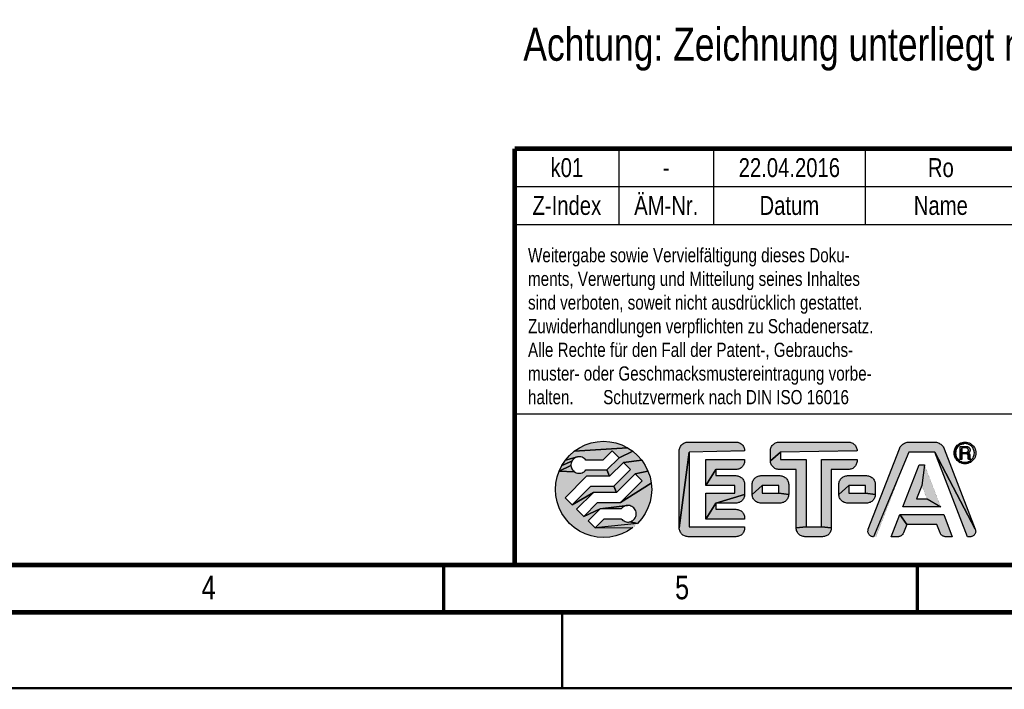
# Model space of a CAD drawing. Extents: x 0 to 420, y 0 to 297.
# Tile 7 of 29: x 173 to 277, y 0 to 71. Entities that reach past the tile are written whole.
import ezdxf

# ---------------------------------------------------------------- set-up
doc = ezdxf.new("R2010")
doc.units = 0
doc.header["$LTSCALE"] = 23.1
for name, color, linetype in [('T-EM12D-TIO-DXF_CONTINUOUS_LINE', 7, 'CONTINUOUS'), ('T-EM12D-TIO-XXX_DXF_FORMAT', 7, 'CONTINUOUS'), ('T-EM12D-TIO-XXX_DXF_TEXT', 7, 'CONTINUOUS')]:
    doc.layers.add(name, color=color, linetype=linetype)
doc.styles.get("Standard").update_dxf_attribs({"font": 'txt', "width": 0.8})

# ---------------------------------------------------------------- blocks, each defined once
blk = doc.blocks.new('FRM-LOGO_BL3', base_point=(251.5, 21))
at = {"layer": 'T-EM12D-TIO-DXF_CONTINUOUS_LINE', "linetype": 'CONTINUOUS'}
for points in [[(234.38, 26.08), (235.04, 26.04), (235.69, 25.91), (236.32, 25.69), (236.92, 25.4), (231.29, 25.03), (231.84, 25.4), (232.43, 25.69), (233.06, 25.91), (233.72, 26.04)], [(243.21, 25.99), (243.3, 26), (248.35, 26), (248.45, 25.99), (248.55, 25.98), (248.64, 25.95), (248.73, 25.92), (248.82, 25.88), (248.9, 25.82), (248.97, 25.76), (249.04, 25.69), (249.1, 25.62), (249.16, 25.54), (249.2, 25.45), (249.23, 25.36), (249.26, 25.27), (249.27, 25.17), (249.28, 25.07), (243.43, 24.95), (242.38, 16.92), (242.38, 25.07), (242.38, 25.17), (242.4, 25.27), (242.42, 25.36), (242.46, 25.45), (242.5, 25.54), (242.56, 25.62), (242.62, 25.69), (242.69, 25.76), (242.76, 25.82), (242.84, 25.88), (242.93, 25.92), (243.02, 25.95), (243.11, 25.98)], [(252.83, 25.99), (252.93, 26), (260.23, 26), (260.33, 25.99), (260.42, 25.98), (260.51, 25.95), (260.61, 25.92), (260.69, 25.88), (260.77, 25.82), (260.85, 25.76), (260.92, 25.69), (260.98, 25.62), (261.03, 25.54), (261.07, 25.45), (261.11, 25.36), (261.13, 25.27), (261.15, 25.17), (261.15, 25.07), (253.05, 24.95), (252, 24.02), (252, 25.07), (252.01, 25.17), (252.02, 25.27), (252.05, 25.36), (252.08, 25.45), (252.13, 25.54), (252.18, 25.62), (252.24, 25.69), (252.31, 25.76), (252.39, 25.82), (252.47, 25.88), (252.55, 25.92), (252.64, 25.95), (252.74, 25.98)], [(266.55, 26), (266.65, 26), (269.32, 26), (269.43, 26), (269.53, 25.98), (269.63, 25.96), (269.72, 25.93), (269.82, 25.88), (269.9, 25.83), (269.99, 25.78), (270.07, 25.71), (270.14, 25.64), (270.2, 25.56), (270.26, 25.48), (270.31, 25.39), (270.35, 25.3), (273.64, 16.78), (269.36, 24.95), (266.62, 24.95), (262.88, 16), (262.81, 16), (262.75, 16.01), (262.68, 16.03), (262.62, 16.06), (262.57, 16.09), (262.51, 16.13), (262.47, 16.17), (262.42, 16.22), (262.39, 16.28), (262.35, 16.34), (262.33, 16.4), (262.31, 16.46), (262.3, 16.52), (262.3, 16.59), (262.31, 16.66), (262.32, 16.72), (262.34, 16.78), (265.63, 25.3), (265.67, 25.39), (265.72, 25.48), (265.78, 25.56), (265.84, 25.64), (265.91, 25.71), (265.99, 25.78), (266.07, 25.83), (266.16, 25.88), (266.26, 25.93), (266.35, 25.96), (266.45, 25.98)], [(272.55, 26), (272.7, 25.99), (272.85, 25.96), (272.99, 25.91), (273.12, 25.85), (273.25, 25.76), (273.36, 25.66), (273.46, 25.55), (273.55, 25.43), (273.61, 25.29), (273.66, 25.15), (273.69, 25), (273.7, 24.85), (273.69, 24.7), (273.66, 24.55), (273.61, 24.41), (273.55, 24.28), (273.46, 24.15), (273.36, 24.04), (273.25, 23.94), (272.81, 23.89), (272.93, 23.94), (273.04, 23.99), (273.15, 24.06), (273.25, 24.15), (273.33, 24.25), (273.41, 24.35), (273.46, 24.47), (273.51, 24.59), (273.53, 24.72), (273.54, 24.85), (273.53, 24.98), (273.51, 25.11), (273.46, 25.23), (273.41, 25.34), (273.33, 25.45), (273.25, 25.55), (273.15, 25.64), (273.04, 25.71), (272.93, 25.76), (272.81, 25.81), (272.68, 25.83), (272.55, 25.84), (272.42, 25.83), (271.85, 25.76), (271.97, 25.85), (272.11, 25.91), (272.25, 25.96), (272.4, 25.99)], [(235.27, 25.06), (234.31, 24.1), (232.5, 24.1), (232.42, 24.19), (232.33, 24.28), (232.22, 24.34), (232.11, 24.4), (231.99, 24.43), (231.87, 24.45), (231.74, 24.45), (231.62, 24.43), (230.35, 24.09), (230.79, 24.59), (231.29, 25.03), (236.92, 25.4), (237.47, 25.03), (236.01, 24.32)], [(237.97, 24.59), (238.41, 24.09), (236.48, 23.85), (235.02, 22.38), (234.74, 23.05), (236.01, 24.32), (237.47, 25.03)], [(271.76, 25.45), (271.69, 25.34), (271.63, 25.23), (271.59, 25.11), (271.57, 24.98), (271.56, 24.85), (271.41, 24.7), (271.4, 24.85), (271.41, 25), (271.44, 25.15), (271.49, 25.29), (271.55, 25.43), (271.85, 25.55)], [(272.17, 25.76), (272.05, 25.71), (271.95, 25.64), (271.85, 25.55), (271.55, 25.43), (271.64, 25.55), (271.74, 25.66), (271.85, 25.76), (272.42, 25.83), (272.29, 25.81)], [(272.23, 25.38), (272.05, 24.16), (272.05, 25.54), (272.71, 25.54), (272.76, 25.54), (272.8, 25.53), (272.85, 25.51), (272.89, 25.49), (272.94, 25.46), (272.97, 25.43), (273, 25.4), (273.03, 25.35), (273.05, 25.31), (273.07, 25.27), (273.08, 25.22), (273.09, 25.17), (273.08, 25.12), (273.07, 25.07), (273.06, 25.02), (273.04, 24.98), (273.01, 24.94), (272.98, 24.9), (272.71, 24.91), (272.74, 24.92), (272.76, 24.93), (272.79, 24.94), (272.82, 24.96), (272.84, 24.98), (272.86, 25), (272.88, 25.03), (272.89, 25.06), (272.9, 25.09), (272.91, 25.12), (272.91, 25.15), (272.91, 25.18), (272.9, 25.21), (272.89, 25.24), (272.88, 25.26), (272.86, 25.29), (272.84, 25.31), (272.82, 25.33), (272.79, 25.35), (272.76, 25.36), (272.74, 25.37), (272.71, 25.38), (272.68, 25.38)], [(272.68, 24.91), (272.71, 24.91), (272.98, 24.9), (272.23, 24.75), (272.23, 24.16), (272.05, 24.16), (272.23, 25.38), (272.23, 24.91)], [(230.93, 23.64), (230.93, 23.51), (229.69, 22.94), (229.98, 23.54), (231.04, 23.99), (230.98, 23.88), (230.95, 23.76)], [(231.1, 24.1), (231.04, 23.99), (229.98, 23.54), (230.35, 24.09), (231.62, 24.43), (231.5, 24.39), (231.38, 24.34), (231.28, 24.28), (231.19, 24.19)], [(238.41, 24.09), (238.78, 23.54), (239.07, 22.94), (237.7, 22.63), (235.73, 20.67), (235.45, 21.33), (237.23, 23.1), (236.48, 23.85)], [(249.28, 17.05), (249.28, 16.92), (249.27, 16.83), (249.26, 16.73), (249.23, 16.64), (249.2, 16.55), (249.16, 16.46), (249.1, 16.38), (249.04, 16.31), (248.97, 16.24), (248.9, 16.18), (248.82, 16.12), (248.73, 16.08), (248.64, 16.05), (248.55, 16.02), (248.45, 16.01), (248.35, 16), (243.3, 16), (243.21, 16.01), (243.11, 16.02), (243.02, 16.05), (242.93, 16.08), (242.84, 16.12), (242.76, 16.18), (242.69, 16.24), (242.62, 16.31), (242.56, 16.38), (242.5, 16.46), (242.46, 16.55), (242.42, 16.64), (242.4, 16.73), (242.38, 16.83), (242.38, 16.92), (243.43, 24.95), (243.43, 17.05)], [(248.45, 23.11), (248.35, 23.1), (246.23, 23.1), (245.18, 21.4), (245.18, 24.15), (249.28, 24.15), (249.28, 24.02), (249.27, 23.93), (249.26, 23.83), (249.23, 23.74), (249.2, 23.65), (249.16, 23.56), (249.1, 23.48), (249.04, 23.41), (248.97, 23.34), (248.9, 23.28), (248.82, 23.22), (248.73, 23.18), (248.64, 23.15), (248.55, 23.12)], [(255.78, 24.15), (255.78, 17.05), (254.73, 16.92), (254.73, 23.1), (252.93, 23.1), (252.83, 23.11), (252.74, 23.12), (252.64, 23.15), (252.55, 23.18), (252.47, 23.22), (252.39, 23.28), (252.31, 23.34), (252.24, 23.41), (252.18, 23.48), (252.13, 23.56), (252.08, 23.65), (252.05, 23.74), (252.02, 23.83), (252.01, 23.93), (252, 24.02), (253.05, 24.95), (253.05, 24.15)], [(260.33, 23.11), (260.23, 23.1), (258.43, 23.1), (258.43, 16.92), (257.38, 17.05), (257.38, 24.15), (261.15, 24.15), (261.15, 24.02), (261.15, 23.93), (261.13, 23.83), (261.11, 23.74), (261.07, 23.65), (261.03, 23.56), (260.98, 23.48), (260.92, 23.41), (260.85, 23.34), (260.77, 23.28), (260.69, 23.22), (260.61, 23.18), (260.51, 23.15), (260.42, 23.12)], [(273.17, 16), (273.1, 16), (272.81, 16), (269.36, 24.95), (273.64, 16.78), (273.66, 16.72), (273.67, 16.66), (273.68, 16.59), (273.67, 16.52), (273.66, 16.46), (273.65, 16.4), (273.62, 16.34), (273.59, 16.28), (273.56, 16.22), (273.51, 16.17), (273.46, 16.13), (273.41, 16.09), (273.35, 16.06), (273.29, 16.03), (273.23, 16.01)], [(271.57, 24.72), (271.59, 24.59), (271.63, 24.47), (271.69, 24.35), (271.76, 24.25), (271.64, 24.15), (271.55, 24.28), (271.49, 24.41), (271.44, 24.55), (271.41, 24.7), (271.56, 24.85)], [(271.85, 24.15), (271.95, 24.06), (272.05, 23.99), (272.17, 23.94), (271.97, 23.85), (271.85, 23.94), (271.74, 24.04), (271.64, 24.15), (271.76, 24.25)], [(272.55, 23.86), (272.68, 23.87), (273.25, 23.94), (273.12, 23.85), (272.99, 23.79), (272.85, 23.74), (272.7, 23.71), (272.55, 23.7), (272.4, 23.71), (272.25, 23.74), (272.11, 23.79), (271.97, 23.85), (272.17, 23.94), (272.29, 23.89), (272.42, 23.87)], [(272.23, 24.75), (272.98, 24.9), (272.95, 24.87), (272.91, 24.84), (272.92, 24.83), (272.94, 24.82), (272.96, 24.81), (272.98, 24.79), (272.99, 24.78), (273.01, 24.76), (273.02, 24.75), (273.03, 24.73), (273.04, 24.71), (273.05, 24.69), (273.05, 24.67), (273.06, 24.64), (273.06, 24.62), (273.07, 24.29), (273.07, 24.28), (272.9, 24.27), (272.9, 24.29), (272.88, 24.57), (272.88, 24.59), (272.88, 24.61), (272.87, 24.63), (272.87, 24.64), (272.86, 24.66), (272.85, 24.68), (272.83, 24.69), (272.82, 24.71), (272.8, 24.72), (272.79, 24.73), (272.77, 24.74), (272.75, 24.74), (272.73, 24.75), (272.71, 24.75), (272.69, 24.75)], [(273.08, 24.27), (273.08, 24.26), (272.9, 24.24), (272.9, 24.27), (273.07, 24.28)], [(273.08, 24.25), (273.09, 24.24), (272.9, 24.22), (272.9, 24.24), (273.08, 24.26)], [(273.1, 24.23), (273.1, 24.22), (272.91, 24.2), (272.9, 24.22), (273.09, 24.24), (273.09, 24.24)], [(273.12, 24.21), (273.12, 24.2), (272.91, 24.18), (272.91, 24.2), (273.1, 24.22), (273.11, 24.21)], [(273.14, 24.19), (273.14, 24.16), (272.92, 24.16), (272.91, 24.18), (273.12, 24.2), (273.13, 24.2)], [(232.42, 22.96), (232.5, 23.05), (234.74, 23.05), (235.02, 22.38), (232.59, 22.38), (230.32, 20.11), (231.06, 19.37), (233.3, 20.67), (231.53, 18.9), (232.28, 18.15), (234.01, 18.95), (232.75, 17.68), (233.49, 16.94), (237.47, 16.97), (236.92, 16.6), (236.32, 16.31), (235.69, 16.09), (235.04, 15.96), (234.38, 15.92), (233.72, 15.96), (233.06, 16.09), (232.43, 16.31), (231.84, 16.6), (231.29, 16.97), (230.79, 17.41), (230.35, 17.91), (229.98, 18.46), (229.69, 19.06), (229.47, 19.69), (229.34, 20.34), (229.3, 21), (229.34, 21.66), (229.47, 22.31), (229.69, 22.94), (231.28, 22.87), (231.38, 22.81), (231.5, 22.76), (231.62, 22.72), (231.74, 22.7), (231.87, 22.7), (231.99, 22.72), (232.11, 22.75), (232.22, 22.81), (232.33, 22.87)], [(231.19, 22.96), (231.28, 22.87), (229.69, 22.94), (230.93, 23.51), (230.95, 23.39), (230.98, 23.27), (231.04, 23.16), (231.1, 23.05)], [(239.07, 22.94), (239.29, 22.31), (239.42, 21.66), (236.17, 19.62), (238.44, 21.89), (237.7, 22.63)], [(249.28, 21.52), (249.28, 20.47), (246.23, 19.55), (245.18, 17.85), (245.18, 20.6), (248.23, 20.6), (248.23, 21.4), (245.18, 21.4), (246.23, 23.1), (246.23, 22.45), (248.35, 22.45), (248.45, 22.44), (248.55, 22.43), (248.64, 22.4), (248.73, 22.37), (248.82, 22.33), (248.9, 22.27), (248.97, 22.21), (249.04, 22.14), (249.1, 22.07), (249.16, 21.99), (249.2, 21.9), (249.23, 21.81), (249.26, 21.72), (249.27, 21.62)], [(268.54, 20), (269.99, 19.15), (265.99, 19.15), (267.71, 23.6), (268.27, 23.6), (267.99, 21.42), (267.44, 20)], [(250.91, 22.44), (251, 22.45), (253, 22.45), (253.1, 22.44), (253.2, 22.43), (253.29, 22.4), (253.38, 22.37), (253.47, 22.33), (253.55, 22.27), (253.62, 22.21), (253.69, 22.14), (253.75, 22.07), (253.81, 21.99), (253.85, 21.9), (253.88, 21.81), (253.91, 21.72), (253.92, 21.62), (253.93, 21.52), (253.93, 20.47), (252.88, 20.6), (252.88, 21.4), (251.13, 21.4), (250.08, 20.47), (250.08, 21.52), (250.08, 21.62), (250.1, 21.72), (250.12, 21.81), (250.16, 21.9), (250.2, 21.99), (250.26, 22.07), (250.32, 22.14), (250.39, 22.21), (250.46, 22.27), (250.54, 22.33), (250.63, 22.37), (250.72, 22.4), (250.81, 22.43)], [(260.06, 22.44), (260.15, 22.45), (262.15, 22.45), (262.25, 22.44), (262.35, 22.43), (262.44, 22.4), (262.53, 22.37), (262.62, 22.33), (262.7, 22.27), (262.77, 22.21), (262.84, 22.14), (262.9, 22.07), (262.96, 21.99), (263, 21.9), (263.03, 21.81), (263.06, 21.72), (263.07, 21.62), (263.08, 21.52), (263.08, 20.47), (262.03, 20.6), (262.03, 21.4), (260.28, 21.4), (259.23, 20.47), (259.23, 21.52), (259.23, 21.62), (259.25, 21.72), (259.27, 21.81), (259.31, 21.9), (259.35, 21.99), (259.41, 22.07), (259.47, 22.14), (259.54, 22.21), (259.61, 22.27), (259.69, 22.33), (259.78, 22.37), (259.87, 22.4), (259.96, 22.43)], [(233.3, 20.67), (231.06, 19.37), (233.03, 21.33), (235.45, 21.33), (235.73, 20.67)], [(239.29, 19.69), (239.07, 19.06), (238.78, 18.46), (238.41, 17.91), (237.97, 17.41), (237.14, 17.57), (237.26, 17.61), (237.37, 17.66), (237.48, 17.72), (237.57, 17.81), (237.65, 17.9), (237.72, 18.01), (237.77, 18.12), (237.81, 18.24), (237.83, 18.36), (237.83, 18.49), (237.81, 18.61), (237.77, 18.73), (237.72, 18.84), (237.65, 18.95), (237.57, 19.04), (237.48, 19.13), (237.37, 19.19), (237.26, 19.24), (237.14, 19.28), (237.02, 19.3), (236.89, 19.3), (234.01, 18.95), (232.28, 18.15), (233.74, 19.62), (236.17, 19.62), (239.42, 21.66), (239.46, 21), (239.42, 20.34)], [(252.88, 20.6), (253.93, 20.47), (253.92, 20.38), (253.91, 20.28), (253.88, 20.19), (253.85, 20.1), (253.81, 20.01), (253.75, 19.93), (253.69, 19.86), (253.62, 19.79), (253.55, 19.73), (253.47, 19.67), (253.38, 19.63), (253.29, 19.6), (253.2, 19.57), (253.1, 19.56), (253, 19.55), (251, 19.55), (250.91, 19.56), (250.81, 19.57), (250.72, 19.6), (250.63, 19.63), (250.54, 19.67), (250.46, 19.73), (250.39, 19.79), (250.32, 19.86), (250.26, 19.93), (250.2, 20.01), (250.16, 20.1), (250.12, 20.19), (250.1, 20.28), (250.08, 20.38), (250.08, 20.47), (251.13, 21.4), (251.13, 20.6)], [(262.03, 20.6), (263.08, 20.47), (263.07, 20.38), (263.06, 20.28), (263.03, 20.19), (263, 20.1), (262.96, 20.01), (262.9, 19.93), (262.84, 19.86), (262.77, 19.79), (262.7, 19.73), (262.62, 19.67), (262.53, 19.63), (262.44, 19.6), (262.35, 19.57), (262.25, 19.56), (262.15, 19.55), (260.15, 19.55), (260.06, 19.56), (259.96, 19.57), (259.87, 19.6), (259.78, 19.63), (259.69, 19.67), (259.61, 19.73), (259.54, 19.79), (259.47, 19.86), (259.41, 19.93), (259.35, 20.01), (259.31, 20.1), (259.27, 20.19), (259.25, 20.28), (259.23, 20.38), (259.23, 20.47), (260.28, 21.4), (260.28, 20.6)], [(248.45, 19.56), (248.35, 19.55), (246.23, 19.55), (249.28, 20.47), (249.27, 20.38), (249.26, 20.28), (249.23, 20.19), (249.2, 20.1), (249.16, 20.01), (249.1, 19.93), (249.04, 19.86), (248.97, 19.79), (248.9, 19.73), (248.82, 19.67), (248.73, 19.63), (248.64, 19.6), (248.55, 19.57)], [(236.34, 19.04), (236.25, 18.95), (234.01, 18.95), (236.89, 19.3), (236.77, 19.28), (236.65, 19.25), (236.54, 19.19), (236.43, 19.13)], [(249.28, 17.98), (249.28, 17.85), (245.18, 17.85), (246.23, 19.55), (246.23, 18.9), (248.35, 18.9), (248.45, 18.89), (248.55, 18.88), (248.64, 18.85), (248.73, 18.82), (248.82, 18.78), (248.9, 18.72), (248.97, 18.66), (249.04, 18.59), (249.1, 18.52), (249.16, 18.44), (249.2, 18.35), (249.23, 18.26), (249.26, 18.17), (249.27, 18.07)], [(236.89, 17.55), (237.02, 17.55), (237.14, 17.57), (237.97, 17.41), (233.49, 16.94), (234.45, 17.9), (236.25, 17.9), (236.34, 17.81), (236.43, 17.72), (236.54, 17.66), (236.65, 17.6), (236.77, 17.57)], [(265.53, 16), (265.47, 16), (264.77, 16), (265.68, 18.35), (266.4, 17.3), (266.05, 16.4), (266.03, 16.35), (266, 16.3), (265.97, 16.25), (265.93, 16.2), (265.89, 16.16), (265.85, 16.13), (265.8, 16.09), (265.75, 16.07), (265.7, 16.04), (265.64, 16.02), (265.58, 16.01)], [(270.3, 18.35), (271.21, 16), (270.51, 16), (270.45, 16), (270.39, 16.01), (270.34, 16.02), (270.28, 16.04), (270.23, 16.07), (270.18, 16.09), (270.13, 16.13), (270.09, 16.16), (270.05, 16.2), (270.01, 16.25), (269.98, 16.3), (269.95, 16.35), (269.93, 16.4), (269.58, 17.3), (266.4, 17.3), (265.68, 18.35)], [(257.38, 17.05), (258.43, 16.92), (258.42, 16.83), (258.41, 16.73), (258.38, 16.64), (258.35, 16.55), (258.31, 16.46), (258.25, 16.38), (258.19, 16.31), (258.12, 16.24), (258.05, 16.18), (257.97, 16.12), (257.88, 16.08), (257.79, 16.05), (257.7, 16.02), (257.6, 16.01), (257.5, 16), (255.65, 16), (255.56, 16.01), (255.46, 16.02), (255.37, 16.05), (255.28, 16.08), (255.19, 16.12), (255.11, 16.18), (255.04, 16.24), (254.97, 16.31), (254.91, 16.38), (254.85, 16.46), (254.81, 16.55), (254.77, 16.64), (254.75, 16.73), (254.73, 16.83), (254.73, 16.92), (255.78, 17.05)]]:
    blk.add_hatch(color=7, dxfattribs=at).paths.add_polyline_path(points)
at = {"layer": 'T-EM12D-TIO-DXF_CONTINUOUS_LINE', "color": 7, "linetype": 'CONTINUOUS', "const_width": 0.01}
for points in [[(239.46, 21, 1), (229.3, 21)], [(243.3, 26, 0.414214), (242.38, 25.07)], [(249.28, 25.07, 0.414214), (248.35, 26)], [(252.93, 26, 0.414214), (252, 25.07)], [(261.15, 25.07, 0.414214), (260.23, 26)], [(266.65, 26, 0.309998), (265.63, 25.3)], [(270.35, 25.3, 0.309998), (269.32, 26)], [(273.7, 24.85, 1), (271.4, 24.85)], [(273.54, 24.85, 1), (271.56, 24.85)], [(272.68, 24.91, 1), (272.68, 25.38)], [(272.91, 24.84, 0.756108), (272.71, 25.54)], [(232.5, 24.1, 3), (232.5, 23.05)], [(248.35, 23.1, 0.414214), (249.28, 24.02)], [(252, 24.02, 0.414214), (252.93, 23.1)], [(260.23, 23.1, 0.414214), (261.15, 24.02)], [(271.4, 24.85, 1), (273.7, 24.85)], [(271.56, 24.85, 1), (273.54, 24.85)], [(272.88, 24.57, 0.401491), (272.69, 24.75)], [(272.9, 24.29, 0.068239), (272.92, 24.16)], [(273.06, 24.62, 0.294001), (272.91, 24.84)], [(273.07, 24.29, 0.281712), (273.14, 24.19)], [(249.28, 21.52, 0.414214), (248.35, 22.45)], [(251, 22.45, 0.414214), (250.08, 21.52)], [(253.93, 21.52, 0.414214), (253, 22.45)], [(260.15, 22.45, 0.414214), (259.23, 21.52)], [(263.08, 21.52, 0.414214), (262.15, 22.45)], [(229.3, 21, 1), (239.46, 21)], [(248.35, 19.55, 0.414214), (249.28, 20.47)], [(250.08, 20.47, 0.414214), (251, 19.55)], [(253, 19.55, 0.414214), (253.93, 20.47)], [(259.23, 20.47, 0.414214), (260.15, 19.55)], [(262.15, 19.55, 0.414214), (263.08, 20.47)], [(236.25, 17.9, 3), (236.25, 18.95)], [(249.28, 17.98, 0.414214), (248.35, 18.9)], [(242.38, 16.92, 0.414214), (243.3, 16)], [(248.35, 16, 0.414214), (249.28, 16.92)], [(254.73, 16.92, 0.414214), (255.65, 16)], [(257.5, 16, 0.414214), (258.43, 16.92)], [(262.34, 16.78, 0.526719), (262.88, 16)], [(273.1, 16, 0.526719), (273.64, 16.78)], [(265.47, 16, 0.309998), (266.05, 16.4)], [(269.93, 16.4, 0.309998), (270.51, 16)]]:
    blk.add_lwpolyline(points, format="xyb", dxfattribs=at)
at = {"layer": 'T-EM12D-TIO-DXF_CONTINUOUS_LINE', "color": 7, "linetype": 'CONTINUOUS'}
for points in [[(234.38, 26.08), (235.04, 26.04), (235.69, 25.91), (236.32, 25.69), (236.92, 25.4), (231.29, 25.03), (231.84, 25.4), (232.43, 25.69), (233.06, 25.91), (233.72, 26.04), (234.38, 26.08)], [(243.21, 25.99), (243.3, 26), (248.35, 26), (248.45, 25.99), (248.55, 25.98), (248.64, 25.95), (248.73, 25.92), (248.82, 25.88), (248.9, 25.82), (248.97, 25.76), (249.04, 25.69), (249.1, 25.62), (249.16, 25.54), (249.2, 25.45), (249.23, 25.36), (249.26, 25.27), (249.27, 25.17), (249.28, 25.07), (243.43, 24.95), (242.38, 16.92), (242.38, 25.07), (242.38, 25.17), (242.4, 25.27), (242.42, 25.36), (242.46, 25.45), (242.5, 25.54), (242.56, 25.62), (242.62, 25.69), (242.69, 25.76), (242.76, 25.82), (242.84, 25.88), (242.93, 25.92), (243.02, 25.95), (243.11, 25.98), (243.21, 25.99)], [(252.83, 25.99), (252.93, 26), (260.23, 26), (260.33, 25.99), (260.42, 25.98), (260.51, 25.95), (260.61, 25.92), (260.69, 25.88), (260.77, 25.82), (260.85, 25.76), (260.92, 25.69), (260.98, 25.62), (261.03, 25.54), (261.07, 25.45), (261.11, 25.36), (261.13, 25.27), (261.15, 25.17), (261.15, 25.07), (253.05, 24.95), (252, 24.02), (252, 25.07), (252.01, 25.17), (252.02, 25.27), (252.05, 25.36), (252.08, 25.45), (252.13, 25.54), (252.18, 25.62), (252.24, 25.69), (252.31, 25.76), (252.39, 25.82), (252.47, 25.88), (252.55, 25.92), (252.64, 25.95), (252.74, 25.98), (252.83, 25.99)], [(266.55, 26), (266.65, 26), (269.32, 26), (269.43, 26), (269.53, 25.98), (269.63, 25.96), (269.72, 25.93), (269.82, 25.88), (269.9, 25.83), (269.99, 25.78), (270.07, 25.71), (270.14, 25.64), (270.2, 25.56), (270.26, 25.48), (270.31, 25.39), (270.35, 25.3), (273.64, 16.78), (269.36, 24.95), (266.62, 24.95), (262.88, 16), (262.81, 16), (262.75, 16.01), (262.68, 16.03), (262.62, 16.06), (262.57, 16.09), (262.51, 16.13), (262.47, 16.17), (262.42, 16.22), (262.39, 16.28), (262.35, 16.34), (262.33, 16.4), (262.31, 16.46), (262.3, 16.52), (262.3, 16.59), (262.31, 16.66), (262.32, 16.72), (262.34, 16.78), (265.63, 25.3), (265.67, 25.39), (265.72, 25.48), (265.78, 25.56), (265.84, 25.64), (265.91, 25.71), (265.99, 25.78), (266.07, 25.83), (266.16, 25.88), (266.26, 25.93), (266.35, 25.96), (266.45, 25.98), (266.55, 26)], [(272.55, 26), (272.7, 25.99), (272.85, 25.96), (272.99, 25.91), (273.12, 25.85), (273.25, 25.76), (273.36, 25.66), (273.46, 25.55), (273.55, 25.43), (273.61, 25.29), (273.66, 25.15), (273.69, 25), (273.7, 24.85), (273.69, 24.7), (273.66, 24.55), (273.61, 24.41), (273.55, 24.28), (273.46, 24.15), (273.36, 24.04), (273.25, 23.94), (272.81, 23.89), (272.93, 23.94), (273.04, 23.99), (273.15, 24.06), (273.25, 24.15), (273.33, 24.25), (273.41, 24.35), (273.46, 24.47), (273.51, 24.59), (273.53, 24.72), (273.54, 24.85), (273.53, 24.98), (273.51, 25.11), (273.46, 25.23), (273.41, 25.34), (273.33, 25.45), (273.25, 25.55), (273.15, 25.64), (273.04, 25.71), (272.93, 25.76), (272.81, 25.81), (272.68, 25.83), (272.55, 25.84), (272.42, 25.83), (271.85, 25.76), (271.97, 25.85), (272.11, 25.91), (272.25, 25.96), (272.4, 25.99), (272.55, 26)], [(235.27, 25.06), (234.31, 24.1), (232.5, 24.1), (232.42, 24.19), (232.33, 24.28), (232.22, 24.34), (232.11, 24.4), (231.99, 24.43), (231.87, 24.45), (231.74, 24.45), (231.62, 24.43), (230.35, 24.09), (230.79, 24.59), (231.29, 25.03), (236.92, 25.4), (237.47, 25.03), (236.01, 24.32), (235.27, 25.06)], [(237.97, 24.59), (238.41, 24.09), (236.48, 23.85), (235.02, 22.38), (234.74, 23.05), (236.01, 24.32), (237.47, 25.03), (237.97, 24.59)], [(271.76, 25.45), (271.69, 25.34), (271.63, 25.23), (271.59, 25.11), (271.57, 24.98), (271.56, 24.85), (271.41, 24.7), (271.4, 24.85), (271.41, 25), (271.44, 25.15), (271.49, 25.29), (271.55, 25.43), (271.85, 25.55), (271.76, 25.45)], [(272.17, 25.76), (272.05, 25.71), (271.95, 25.64), (271.85, 25.55), (271.55, 25.43), (271.64, 25.55), (271.74, 25.66), (271.85, 25.76), (272.42, 25.83), (272.29, 25.81), (272.17, 25.76)], [(272.23, 25.38), (272.05, 24.16), (272.05, 25.54), (272.71, 25.54), (272.76, 25.54), (272.8, 25.53), (272.85, 25.51), (272.89, 25.49), (272.94, 25.46), (272.97, 25.43), (273, 25.4), (273.03, 25.35), (273.05, 25.31), (273.07, 25.27), (273.08, 25.22), (273.09, 25.17), (273.08, 25.12), (273.07, 25.07), (273.06, 25.02), (273.04, 24.98), (273.01, 24.94), (272.98, 24.9), (272.71, 24.91), (272.74, 24.92), (272.76, 24.93), (272.79, 24.94), (272.82, 24.96), (272.84, 24.98), (272.86, 25), (272.88, 25.03), (272.89, 25.06), (272.9, 25.09), (272.91, 25.12), (272.91, 25.15), (272.91, 25.18), (272.9, 25.21), (272.89, 25.24), (272.88, 25.26), (272.86, 25.29), (272.84, 25.31), (272.82, 25.33), (272.79, 25.35), (272.76, 25.36), (272.74, 25.37), (272.71, 25.38), (272.68, 25.38), (272.23, 25.38)], [(272.68, 24.91), (272.71, 24.91), (272.98, 24.9), (272.23, 24.75), (272.23, 24.16), (272.05, 24.16), (272.23, 25.38), (272.23, 24.91), (272.68, 24.91)], [(230.93, 23.64), (230.93, 23.51), (229.69, 22.94), (229.98, 23.54), (231.04, 23.99), (230.98, 23.88), (230.95, 23.76), (230.93, 23.64)], [(231.1, 24.1), (231.04, 23.99), (229.98, 23.54), (230.35, 24.09), (231.62, 24.43), (231.5, 24.39), (231.38, 24.34), (231.28, 24.28), (231.19, 24.19), (231.1, 24.1)], [(238.41, 24.09), (238.78, 23.54), (239.07, 22.94), (237.7, 22.63), (235.73, 20.67), (235.45, 21.33), (237.23, 23.1), (236.48, 23.85), (238.41, 24.09)], [(249.28, 17.05), (249.28, 16.92), (249.27, 16.83), (249.26, 16.73), (249.23, 16.64), (249.2, 16.55), (249.16, 16.46), (249.1, 16.38), (249.04, 16.31), (248.97, 16.24), (248.9, 16.18), (248.82, 16.12), (248.73, 16.08), (248.64, 16.05), (248.55, 16.02), (248.45, 16.01), (248.35, 16), (243.3, 16), (243.21, 16.01), (243.11, 16.02), (243.02, 16.05), (242.93, 16.08), (242.84, 16.12), (242.76, 16.18), (242.69, 16.24), (242.62, 16.31), (242.56, 16.38), (242.5, 16.46), (242.46, 16.55), (242.42, 16.64), (242.4, 16.73), (242.38, 16.83), (242.38, 16.92), (243.43, 24.95), (243.43, 17.05), (249.28, 17.05)], [(248.45, 23.11), (248.35, 23.1), (246.23, 23.1), (245.18, 21.4), (245.18, 24.15), (249.28, 24.15), (249.28, 24.02), (249.27, 23.93), (249.26, 23.83), (249.23, 23.74), (249.2, 23.65), (249.16, 23.56), (249.1, 23.48), (249.04, 23.41), (248.97, 23.34), (248.9, 23.28), (248.82, 23.22), (248.73, 23.18), (248.64, 23.15), (248.55, 23.12), (248.45, 23.11)], [(255.78, 24.15), (255.78, 17.05), (254.73, 16.92), (254.73, 23.1), (252.93, 23.1), (252.83, 23.11), (252.74, 23.12), (252.64, 23.15), (252.55, 23.18), (252.47, 23.22), (252.39, 23.28), (252.31, 23.34), (252.24, 23.41), (252.18, 23.48), (252.13, 23.56), (252.08, 23.65), (252.05, 23.74), (252.02, 23.83), (252.01, 23.93), (252, 24.02), (253.05, 24.95), (253.05, 24.15), (255.78, 24.15)], [(260.33, 23.11), (260.23, 23.1), (258.43, 23.1), (258.43, 16.92), (257.38, 17.05), (257.38, 24.15), (261.15, 24.15), (261.15, 24.02), (261.15, 23.93), (261.13, 23.83), (261.11, 23.74), (261.07, 23.65), (261.03, 23.56), (260.98, 23.48), (260.92, 23.41), (260.85, 23.34), (260.77, 23.28), (260.69, 23.22), (260.61, 23.18), (260.51, 23.15), (260.42, 23.12), (260.33, 23.11)], [(273.17, 16), (273.1, 16), (272.81, 16), (269.36, 24.95), (273.64, 16.78), (273.66, 16.72), (273.67, 16.66), (273.68, 16.59), (273.67, 16.52), (273.66, 16.46), (273.65, 16.4), (273.62, 16.34), (273.59, 16.28), (273.56, 16.22), (273.51, 16.17), (273.46, 16.13), (273.41, 16.09), (273.35, 16.06), (273.29, 16.03), (273.23, 16.01), (273.17, 16)], [(271.57, 24.72), (271.59, 24.59), (271.63, 24.47), (271.69, 24.35), (271.76, 24.25), (271.64, 24.15), (271.55, 24.28), (271.49, 24.41), (271.44, 24.55), (271.41, 24.7), (271.56, 24.85), (271.57, 24.72)], [(271.85, 24.15), (271.95, 24.06), (272.05, 23.99), (272.17, 23.94), (271.97, 23.85), (271.85, 23.94), (271.74, 24.04), (271.64, 24.15), (271.76, 24.25), (271.85, 24.15)], [(272.55, 23.86), (272.68, 23.87), (273.25, 23.94), (273.12, 23.85), (272.99, 23.79), (272.85, 23.74), (272.7, 23.71), (272.55, 23.7), (272.4, 23.71), (272.25, 23.74), (272.11, 23.79), (271.97, 23.85), (272.17, 23.94), (272.29, 23.89), (272.42, 23.87), (272.55, 23.86)], [(272.23, 24.75), (272.98, 24.9), (272.95, 24.87), (272.91, 24.84), (272.92, 24.83), (272.94, 24.82), (272.96, 24.81), (272.98, 24.79), (272.99, 24.78), (273.01, 24.76), (273.02, 24.75), (273.03, 24.73), (273.04, 24.71), (273.05, 24.69), (273.05, 24.67), (273.06, 24.64), (273.06, 24.62), (273.07, 24.29), (273.07, 24.28), (272.9, 24.27), (272.9, 24.29), (272.88, 24.57), (272.88, 24.59), (272.88, 24.61), (272.87, 24.63), (272.87, 24.64), (272.86, 24.66), (272.85, 24.68), (272.83, 24.69), (272.82, 24.71), (272.8, 24.72), (272.79, 24.73), (272.77, 24.74), (272.75, 24.74), (272.73, 24.75), (272.71, 24.75), (272.69, 24.75), (272.23, 24.75)], [(273.08, 24.27), (273.08, 24.26), (272.9, 24.24), (272.9, 24.27), (273.07, 24.28), (273.08, 24.27)], [(273.08, 24.25), (273.09, 24.24), (272.9, 24.22), (272.9, 24.24), (273.08, 24.26), (273.08, 24.25)], [(273.1, 24.23), (273.1, 24.22), (272.91, 24.2), (272.9, 24.22), (273.09, 24.24), (273.09, 24.24), (273.1, 24.23)], [(273.12, 24.21), (273.12, 24.2), (272.91, 24.18), (272.91, 24.2), (273.1, 24.22), (273.11, 24.21), (273.12, 24.21)], [(273.14, 24.19), (273.14, 24.16), (272.92, 24.16), (272.91, 24.18), (273.12, 24.2), (273.13, 24.2), (273.14, 24.19)], [(232.42, 22.96), (232.5, 23.05), (234.74, 23.05), (235.02, 22.38), (232.59, 22.38), (230.32, 20.11), (231.06, 19.37), (233.3, 20.67), (231.53, 18.9), (232.28, 18.15), (234.01, 18.95), (232.75, 17.68), (233.49, 16.94), (237.47, 16.97), (236.92, 16.6), (236.32, 16.31), (235.69, 16.09), (235.04, 15.96), (234.38, 15.92), (233.72, 15.96), (233.06, 16.09), (232.43, 16.31), (231.84, 16.6), (231.29, 16.97), (230.79, 17.41), (230.35, 17.91), (229.98, 18.46), (229.69, 19.06), (229.47, 19.69), (229.34, 20.34), (229.3, 21), (229.34, 21.66), (229.47, 22.31), (229.69, 22.94), (231.28, 22.87), (231.38, 22.81), (231.5, 22.76), (231.62, 22.72), (231.74, 22.7), (231.87, 22.7), (231.99, 22.72), (232.11, 22.75), (232.22, 22.81), (232.33, 22.87), (232.42, 22.96)], [(231.19, 22.96), (231.28, 22.87), (229.69, 22.94), (230.93, 23.51), (230.95, 23.39), (230.98, 23.27), (231.04, 23.16), (231.1, 23.05), (231.19, 22.96)], [(239.07, 22.94), (239.29, 22.31), (239.42, 21.66), (236.17, 19.62), (238.44, 21.89), (237.7, 22.63), (239.07, 22.94)], [(249.28, 21.52), (249.28, 20.47), (246.23, 19.55), (245.18, 17.85), (245.18, 20.6), (248.23, 20.6), (248.23, 21.4), (245.18, 21.4), (246.23, 23.1), (246.23, 22.45), (248.35, 22.45), (248.45, 22.44), (248.55, 22.43), (248.64, 22.4), (248.73, 22.37), (248.82, 22.33), (248.9, 22.27), (248.97, 22.21), (249.04, 22.14), (249.1, 22.07), (249.16, 21.99), (249.2, 21.9), (249.23, 21.81), (249.26, 21.72), (249.27, 21.62), (249.28, 21.52)], [(268.54, 20), (269.99, 19.15), (265.99, 19.15), (267.71, 23.6), (268.27, 23.6), (267.99, 21.42), (267.44, 20), (268.54, 20)], [(250.91, 22.44), (251, 22.45), (253, 22.45), (253.1, 22.44), (253.2, 22.43), (253.29, 22.4), (253.38, 22.37), (253.47, 22.33), (253.55, 22.27), (253.62, 22.21), (253.69, 22.14), (253.75, 22.07), (253.81, 21.99), (253.85, 21.9), (253.88, 21.81), (253.91, 21.72), (253.92, 21.62), (253.93, 21.52), (253.93, 20.47), (252.88, 20.6), (252.88, 21.4), (251.13, 21.4), (250.08, 20.47), (250.08, 21.52), (250.08, 21.62), (250.1, 21.72), (250.12, 21.81), (250.16, 21.9), (250.2, 21.99), (250.26, 22.07), (250.32, 22.14), (250.39, 22.21), (250.46, 22.27), (250.54, 22.33), (250.63, 22.37), (250.72, 22.4), (250.81, 22.43), (250.91, 22.44)], [(260.06, 22.44), (260.15, 22.45), (262.15, 22.45), (262.25, 22.44), (262.35, 22.43), (262.44, 22.4), (262.53, 22.37), (262.62, 22.33), (262.7, 22.27), (262.77, 22.21), (262.84, 22.14), (262.9, 22.07), (262.96, 21.99), (263, 21.9), (263.03, 21.81), (263.06, 21.72), (263.07, 21.62), (263.08, 21.52), (263.08, 20.47), (262.03, 20.6), (262.03, 21.4), (260.28, 21.4), (259.23, 20.47), (259.23, 21.52), (259.23, 21.62), (259.25, 21.72), (259.27, 21.81), (259.31, 21.9), (259.35, 21.99), (259.41, 22.07), (259.47, 22.14), (259.54, 22.21), (259.61, 22.27), (259.69, 22.33), (259.78, 22.37), (259.87, 22.4), (259.96, 22.43), (260.06, 22.44)], [(233.3, 20.67), (231.06, 19.37), (233.03, 21.33), (235.45, 21.33), (235.73, 20.67), (233.3, 20.67)], [(239.29, 19.69), (239.07, 19.06), (238.78, 18.46), (238.41, 17.91), (237.97, 17.41), (237.14, 17.57), (237.26, 17.61), (237.37, 17.66), (237.48, 17.72), (237.57, 17.81), (237.65, 17.9), (237.72, 18.01), (237.77, 18.12), (237.81, 18.24), (237.83, 18.36), (237.83, 18.49), (237.81, 18.61), (237.77, 18.73), (237.72, 18.84), (237.65, 18.95), (237.57, 19.04), (237.48, 19.13), (237.37, 19.19), (237.26, 19.24), (237.14, 19.28), (237.02, 19.3), (236.89, 19.3), (234.01, 18.95), (232.28, 18.15), (233.74, 19.62), (236.17, 19.62), (239.42, 21.66), (239.46, 21), (239.42, 20.34), (239.29, 19.69)], [(252.88, 20.6), (253.93, 20.47), (253.92, 20.38), (253.91, 20.28), (253.88, 20.19), (253.85, 20.1), (253.81, 20.01), (253.75, 19.93), (253.69, 19.86), (253.62, 19.79), (253.55, 19.73), (253.47, 19.67), (253.38, 19.63), (253.29, 19.6), (253.2, 19.57), (253.1, 19.56), (253, 19.55), (251, 19.55), (250.91, 19.56), (250.81, 19.57), (250.72, 19.6), (250.63, 19.63), (250.54, 19.67), (250.46, 19.73), (250.39, 19.79), (250.32, 19.86), (250.26, 19.93), (250.2, 20.01), (250.16, 20.1), (250.12, 20.19), (250.1, 20.28), (250.08, 20.38), (250.08, 20.47), (251.13, 21.4), (251.13, 20.6), (252.88, 20.6)], [(262.03, 20.6), (263.08, 20.47), (263.07, 20.38), (263.06, 20.28), (263.03, 20.19), (263, 20.1), (262.96, 20.01), (262.9, 19.93), (262.84, 19.86), (262.77, 19.79), (262.7, 19.73), (262.62, 19.67), (262.53, 19.63), (262.44, 19.6), (262.35, 19.57), (262.25, 19.56), (262.15, 19.55), (260.15, 19.55), (260.06, 19.56), (259.96, 19.57), (259.87, 19.6), (259.78, 19.63), (259.69, 19.67), (259.61, 19.73), (259.54, 19.79), (259.47, 19.86), (259.41, 19.93), (259.35, 20.01), (259.31, 20.1), (259.27, 20.19), (259.25, 20.28), (259.23, 20.38), (259.23, 20.47), (260.28, 21.4), (260.28, 20.6), (262.03, 20.6)], [(248.45, 19.56), (248.35, 19.55), (246.23, 19.55), (249.28, 20.47), (249.27, 20.38), (249.26, 20.28), (249.23, 20.19), (249.2, 20.1), (249.16, 20.01), (249.1, 19.93), (249.04, 19.86), (248.97, 19.79), (248.9, 19.73), (248.82, 19.67), (248.73, 19.63), (248.64, 19.6), (248.55, 19.57), (248.45, 19.56)], [(236.34, 19.04), (236.25, 18.95), (234.01, 18.95), (236.89, 19.3), (236.77, 19.28), (236.65, 19.25), (236.54, 19.19), (236.43, 19.13), (236.34, 19.04)], [(249.28, 17.98), (249.28, 17.85), (245.18, 17.85), (246.23, 19.55), (246.23, 18.9), (248.35, 18.9), (248.45, 18.89), (248.55, 18.88), (248.64, 18.85), (248.73, 18.82), (248.82, 18.78), (248.9, 18.72), (248.97, 18.66), (249.04, 18.59), (249.1, 18.52), (249.16, 18.44), (249.2, 18.35), (249.23, 18.26), (249.26, 18.17), (249.27, 18.07), (249.28, 17.98)], [(236.89, 17.55), (237.02, 17.55), (237.14, 17.57), (237.97, 17.41), (233.49, 16.94), (234.45, 17.9), (236.25, 17.9), (236.34, 17.81), (236.43, 17.72), (236.54, 17.66), (236.65, 17.6), (236.77, 17.57), (236.89, 17.55)], [(265.53, 16), (265.47, 16), (264.77, 16), (265.68, 18.35), (266.4, 17.3), (266.05, 16.4), (266.03, 16.35), (266, 16.3), (265.97, 16.25), (265.93, 16.2), (265.89, 16.16), (265.85, 16.13), (265.8, 16.09), (265.75, 16.07), (265.7, 16.04), (265.64, 16.02), (265.58, 16.01), (265.53, 16)], [(270.3, 18.35), (271.21, 16), (270.51, 16), (270.45, 16), (270.39, 16.01), (270.34, 16.02), (270.28, 16.04), (270.23, 16.07), (270.18, 16.09), (270.13, 16.13), (270.09, 16.16), (270.05, 16.2), (270.01, 16.25), (269.98, 16.3), (269.95, 16.35), (269.93, 16.4), (269.58, 17.3), (266.4, 17.3), (265.68, 18.35), (270.3, 18.35)], [(257.38, 17.05), (258.43, 16.92), (258.42, 16.83), (258.41, 16.73), (258.38, 16.64), (258.35, 16.55), (258.31, 16.46), (258.25, 16.38), (258.19, 16.31), (258.12, 16.24), (258.05, 16.18), (257.97, 16.12), (257.88, 16.08), (257.79, 16.05), (257.7, 16.02), (257.6, 16.01), (257.5, 16), (255.65, 16), (255.56, 16.01), (255.46, 16.02), (255.37, 16.05), (255.28, 16.08), (255.19, 16.12), (255.11, 16.18), (255.04, 16.24), (254.97, 16.31), (254.91, 16.38), (254.85, 16.46), (254.81, 16.55), (254.77, 16.64), (254.75, 16.73), (254.73, 16.83), (254.73, 16.92), (255.78, 17.05), (257.38, 17.05)]]:
    blk.add_lwpolyline(points, dxfattribs=at)
at = {"layer": 'T-EM12D-TIO-DXF_CONTINUOUS_LINE', "color": 7, "linetype": 'CONTINUOUS', "const_width": 0.01}
for points in [[(248.35, 26), (243.3, 26)], [(260.23, 26), (252.93, 26)], [(266.65, 26), (269.32, 26)], [(234.31, 24.1), (235.27, 25.06)], [(235.27, 25.06), (236.01, 24.32)], [(242.38, 25.07), (242.38, 16.92)], [(249.28, 24.95), (249.28, 25.07)], [(252, 25.07), (252, 24.02)], [(261.15, 24.95), (261.15, 25.07)], [(262.34, 16.78), (265.63, 25.3)], [(270.35, 25.3), (273.64, 16.78)], [(272.05, 25.54), (272.05, 24.16)], [(272.71, 25.54), (272.05, 25.54)], [(272.23, 24.91), (272.23, 25.38)], [(272.23, 25.38), (272.68, 25.38)], [(232.5, 24.1), (234.31, 24.1)], [(236.01, 24.32), (234.74, 23.05)], [(243.43, 24.95), (243.43, 17.05)], [(243.43, 24.95), (249.28, 24.95)], [(245.18, 24.15), (249.28, 24.15)], [(245.18, 21.4), (245.18, 24.15)], [(249.28, 24.02), (249.28, 24.15)], [(253.05, 24.95), (253.05, 24.15)], [(253.05, 24.95), (261.15, 24.95)], [(253.05, 24.15), (255.78, 24.15)], [(255.78, 24.15), (255.78, 17.05)], [(257.38, 24.15), (261.15, 24.15)], [(257.38, 17.05), (257.38, 24.15)], [(261.15, 24.02), (261.15, 24.15)], [(263.16, 16), (266.62, 24.95)], [(266.62, 24.95), (269.36, 24.95)], [(269.36, 24.95), (272.81, 16)], [(272.05, 24.16), (272.23, 24.16)], [(272.68, 24.91), (272.23, 24.91)], [(272.23, 24.16), (272.23, 24.75)], [(272.23, 24.75), (272.69, 24.75)], [(272.9, 24.29), (272.88, 24.57)], [(272.92, 24.16), (273.14, 24.16)], [(273.07, 24.29), (273.06, 24.62)], [(273.14, 24.16), (273.14, 24.19)], [(234.74, 23.05), (232.5, 23.05)], [(235.02, 22.38), (236.48, 23.85)], [(237.23, 23.1), (235.45, 21.33)], [(236.48, 23.85), (237.23, 23.1)], [(246.23, 22.45), (246.23, 23.1)], [(246.23, 23.1), (248.35, 23.1)], [(252.93, 23.1), (254.73, 23.1)], [(254.73, 23.1), (254.73, 16.92)], [(258.43, 16.92), (258.43, 23.1)], [(258.43, 23.1), (260.23, 23.1)], [(267.71, 23.6), (265.99, 19.15)], [(267.71, 23.6), (268.27, 23.6)], [(269.99, 19.15), (268.27, 23.6)], [(230.32, 20.11), (232.59, 22.38)], [(232.59, 22.38), (235.02, 22.38)], [(235.73, 20.67), (237.7, 22.63)], [(238.44, 21.89), (236.17, 19.62)], [(237.7, 22.63), (238.44, 21.89)], [(248.35, 22.45), (246.23, 22.45)], [(251, 22.45), (253, 22.45)], [(260.15, 22.45), (262.15, 22.45)], [(233.03, 21.33), (231.06, 19.37)], [(235.45, 21.33), (233.03, 21.33)], [(245.18, 21.4), (248.23, 21.4)], [(248.23, 21.4), (248.23, 20.6)], [(249.28, 20.47), (249.28, 21.52)], [(250.08, 20.47), (250.08, 21.52)], [(251.13, 20.6), (251.13, 21.4)], [(251.13, 21.4), (252.88, 21.4)], [(252.88, 21.4), (252.88, 20.6)], [(253.93, 21.52), (253.93, 20.47)], [(259.23, 20.47), (259.23, 21.52)], [(260.28, 20.6), (260.28, 21.4)], [(260.28, 21.4), (262.03, 21.4)], [(262.03, 21.4), (262.03, 20.6)], [(263.08, 21.52), (263.08, 20.47)], [(267.44, 20), (267.99, 21.42)], [(267.99, 21.42), (268.54, 20)], [(231.06, 19.37), (230.32, 20.11)], [(231.53, 18.9), (233.3, 20.67)], [(233.3, 20.67), (235.73, 20.67)], [(248.23, 20.6), (245.18, 20.6)], [(245.18, 17.85), (245.18, 20.6)], [(252.88, 20.6), (251.13, 20.6)], [(262.03, 20.6), (260.28, 20.6)], [(268.54, 20), (267.44, 20)], [(232.28, 18.15), (231.53, 18.9)], [(233.74, 19.62), (232.28, 18.15)], [(232.75, 17.68), (234.01, 18.95)], [(236.17, 19.62), (233.74, 19.62)], [(234.01, 18.95), (236.25, 18.95)], [(246.23, 18.9), (246.23, 19.55)], [(246.23, 19.55), (248.35, 19.55)], [(248.35, 18.9), (246.23, 18.9)], [(253, 19.55), (251, 19.55)], [(262.15, 19.55), (260.15, 19.55)], [(265.99, 19.15), (269.99, 19.15)], [(232.75, 17.68), (233.49, 16.94)], [(234.45, 17.9), (233.49, 16.94)], [(236.25, 17.9), (234.45, 17.9)], [(245.18, 17.85), (249.28, 17.85)], [(249.28, 17.85), (249.28, 17.98)], [(265.68, 18.35), (264.77, 16)], [(265.68, 18.35), (270.3, 18.35)], [(271.21, 16), (270.3, 18.35)], [(243.43, 17.05), (249.28, 17.05)], [(249.28, 16.92), (249.28, 17.05)], [(255.78, 17.05), (257.38, 17.05)], [(266.4, 17.3), (266.05, 16.4)], [(269.58, 17.3), (266.4, 17.3)], [(269.93, 16.4), (269.58, 17.3)], [(243.3, 16), (248.35, 16)], [(255.65, 16), (257.5, 16)], [(263.16, 16), (262.88, 16)], [(265.47, 16), (264.77, 16)], [(271.21, 16), (270.51, 16)], [(273.1, 16), (272.81, 16)]]:
    blk.add_lwpolyline(points, dxfattribs=at)
at = {"layer": 'T-EM12D-TIO-DXF_CONTINUOUS_LINE', "color": 7, "linetype": 'CONTINUOUS'}
for points in [[(249.28, 25.07), (249.28, 24.95), (243.43, 24.95)], [(261.15, 25.07), (261.15, 24.95), (253.05, 24.95)], [(266.62, 24.95), (263.16, 16), (262.88, 16)], [(272.81, 23.89), (273.25, 23.94), (272.68, 23.87)], [(267.99, 21.42), (268.27, 23.6), (268.54, 20), (269.99, 19.15)], [(237.47, 16.97), (233.49, 16.94), (237.97, 17.41)]]:
    blk.add_solid(points, dxfattribs=at)

msp = doc.modelspace()

# ---------------------------------------------------------------- linework, layer by layer
at = {"layer": 'T-EM12D-TIO-XXX_DXF_FORMAT', "color": 2, "linetype": 'CONTINUOUS'}
for p, q in [((225, 57), (410, 57)), ((225, 57), (225, 13)), ((236, 57), (236, 49)), ((246, 57), (246, 49)), ((262, 57), (262, 49)), ((225, 53), (323, 53)), ((225, 49), (323, 49)), ((225, 29), (410, 29)), ((225, 13), (410, 13))]:
    msp.add_line(p, q, dxfattribs=at)
at = {"layer": 'T-EM12D-TIO-XXX_DXF_FORMAT', "color": 7, "linetype": 'CONTINUOUS'}
for points, const_width in [([(225, 57), (410, 57)], 0.5), ([(225, 13), (225, 57)], 0.5), ([(20, 13), (410, 13)], 0.5), ([(217.5, 8), (217.5, 13)], 0.35), ([(267.5, 8), (267.5, 13)], 0.35), ([(15, 8), (415, 8)], 0.5), ([(230, 8), (230, 0.0001)], 0.25)]:
    msp.add_lwpolyline(points, dxfattribs=dict(at, const_width=const_width))
at = {"layer": 'T-EM12D-TIO-XXX_DXF_FORMAT', "color": 9, "linetype": 'CONTINUOUS', "const_width": 0.25}
msp.add_lwpolyline([(0, 0), (420, 0)], dxfattribs=at)

# ---------------------------------------------------------------- block references
at = {"layer": 'T-EM12D-TIO-DXF_CONTINUOUS_LINE', "color": 2, "linetype": 'CONTINUOUS'}
msp.add_blockref('FRM-LOGO_BL3', (251.499, 21), dxfattribs=at)

# ---------------------------------------------------------------- texts
at = {"layer": 'T-EM12D-TIO-XXX_DXF_FORMAT', "color": 5, "linetype": 'CONTINUOUS'}
for s, insert, char_height, width, attachment_point in [('k01', (230.5, 56), 2, 6.214286, 2), ('22.04.2016', (254, 56), 2, 21.642857, 2), ('Ro', (270, 56), 2, 4.5, 2), ('-', (241, 56), 2, 2.142857, 2), ('Z-Index', (230.5, 52), 2, 15, 2), ('ÄM-Nr.', (241, 52), 2, 13.285714, 2), ('Datum', (254, 52), 2, 11.5, 2), ('Name', (270, 52), 2, 9.428571, 2), ('4', (191.9276, 11.8879), 2.5, 2.946429, 1), ('5', (241.9276, 11.8879), 2.5, 2.678571, 1)]:
    msp.add_mtext(s, dxfattribs=dict(at, insert=insert, char_height=char_height, width=width, attachment_point=attachment_point))
at = {"layer": 'T-EM12D-TIO-XXX_DXF_FORMAT', "color": 9, "linetype": 'CONTINUOUS', "insert": (226.4, 46.5), "char_height": 1.5, "width": 77.517857, "attachment_point": 1}
msp.add_mtext('Weitergabe sowie Vervielfältigung dieses Doku-\\Pments, Verwertung und Mitteilung seines Inhaltes\\Psind verboten, soweit nicht ausdrücklich gestattet.\\PZuwiderhandlungen verpflichten zu Schadenersatz.\\PAlle Rechte für den Fall der Patent-, Gebrauchs-\\Pmuster- oder Geschmacksmustereintragung vorbe-\\Phalten.       Schutzvermerk nach DIN ISO 16016', dxfattribs=at)
at = {"layer": 'T-EM12D-TIO-XXX_DXF_TEXT', "color": 5, "linetype": 'CONTINUOUS', "insert": (225.9042, 69.7888), "char_height": 3.5, "width": 199.5, "attachment_point": 1}
msp.add_mtext('Achtung: Zeichnung unterliegt nicht dem Änderungsdienst', dxfattribs=at)

doc.saveas('drawing.dxf')
